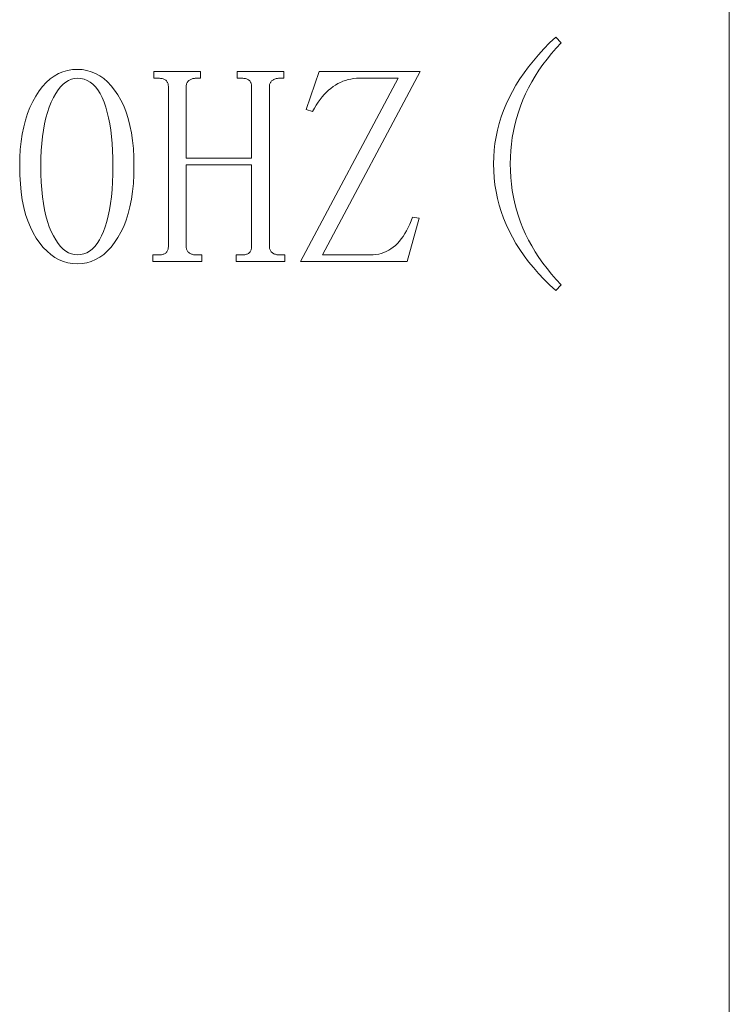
# Model space of a CAD drawing. Extents: x 1 to 297, y 1 to 210.
# Tile 112 of 171: x 213.84 to 219.32, y 43.04 to 50.63. Entities that reach past the tile are written whole.
import ezdxf

# ---------------------------------------------------------------- set-up
doc = ezdxf.new("R2010")
doc.units = 0

msp = doc.modelspace()

# ---------------------------------------------------------------- linework, layer by layer
at = {"color": 7, "lineweight": 13}
msp.add_line((219.3213, 56.5077), (219.3213, 29.5649), dxfattribs=at)
for points in [[(218.0233, 50.4563), (217.9849, 50.4148), (217.9484, 50.3728), (217.9139, 50.3302), (217.8814, 50.2869), (217.8508, 50.2431), (217.8222, 50.1986), (217.7956, 50.1536), (217.771, 50.1079), (217.7483, 50.0617), (217.7276, 50.0149), (217.7089, 49.9675), (217.6921, 49.9197), (217.6773, 49.8715), (217.6645, 49.8229), (217.6537, 49.7738), (217.6448, 49.7243), (217.6379, 49.6744), (217.633, 49.624), (217.63, 49.5732), (217.629, 49.522), (217.63, 49.4692), (217.633, 49.4171), (217.6379, 49.3657), (217.6448, 49.3149), (217.6537, 49.2649), (217.6645, 49.2155), (217.6773, 49.1668), (217.6921, 49.1188), (217.7089, 49.0715), (217.7276, 49.0249), (217.7483, 48.9788), (217.771, 48.9333), (217.7956, 48.8883), (217.8222, 48.8438), (217.8508, 48.7999), (217.8814, 48.7564), (217.9139, 48.7135), (217.9484, 48.671), (217.9849, 48.6291), (218.0233, 48.5877), (217.9805, 48.5449), (217.9337, 48.588), (217.8893, 48.6318), (217.8473, 48.6761), (217.8077, 48.7211), (217.7705, 48.7666), (217.7357, 48.8128), (217.7033, 48.8596), (217.6733, 48.9069), (217.6457, 48.9549), (217.6205, 49.0034), (217.5977, 49.0526), (217.5773, 49.1023), (217.5593, 49.1527), (217.5437, 49.2037), (217.5305, 49.2552), (217.5197, 49.3074), (217.5113, 49.3601), (217.5053, 49.4135), (217.5017, 49.4674), (217.5005, 49.522), (217.5017, 49.5749), (217.5053, 49.6274), (217.5113, 49.6795), (217.5197, 49.7311), (217.5305, 49.7824), (217.5437, 49.8331), (217.5593, 49.8835), (217.5773, 49.9334), (217.5977, 49.9829), (217.6205, 50.032), (217.6457, 50.0806), (217.6733, 50.1289), (217.7033, 50.1766), (217.7357, 50.224), (217.7705, 50.2709), (217.8077, 50.3174), (217.8473, 50.3635), (217.8893, 50.4091), (217.9337, 50.4544), (217.9805, 50.4991)], [(214.2862, 48.7506), (214.2491, 48.7525), (214.2132, 48.7585), (214.1784, 48.7683), (214.1449, 48.7821), (214.1126, 48.7999), (214.0815, 48.8215), (214.0516, 48.8472), (214.0229, 48.8767), (213.9954, 48.9103), (213.969, 48.9477), (213.9446, 48.9888), (213.9228, 49.0331), (213.9035, 49.0807), (213.8867, 49.1315), (213.8726, 49.1856), (213.861, 49.2429), (213.852, 49.3035), (213.8456, 49.3674), (213.8418, 49.4345), (213.8405, 49.5049), (213.8417, 49.5704), (213.8454, 49.6334), (213.8517, 49.6939), (213.8604, 49.7517), (213.8715, 49.807), (213.8852, 49.8597), (213.9014, 49.9099), (213.92, 49.9574), (213.9411, 50.0024), (213.9648, 50.0449), (213.9903, 50.0839), (214.0174, 50.1189), (214.0459, 50.1498), (214.0758, 50.1765), (214.1073, 50.1991), (214.1401, 50.2177), (214.1745, 50.2321), (214.2102, 50.2423), (214.2475, 50.2485), (214.2862, 50.2506), (214.3233, 50.2486), (214.359, 50.2427), (214.3935, 50.2328), (214.4268, 50.219), (214.4587, 50.2013), (214.4893, 50.1796), (214.5187, 50.154), (214.5468, 50.1244), (214.5735, 50.0909), (214.599, 50.0534), (214.6227, 50.0125), (214.6438, 49.9684), (214.6624, 49.9213), (214.6786, 49.871), (214.6923, 49.8177), (214.7034, 49.7613), (214.7121, 49.7018), (214.7184, 49.6393), (214.7221, 49.5736), (214.7233, 49.5049), (214.7221, 49.4361), (214.7184, 49.3703), (214.7121, 49.3075), (214.7034, 49.2477), (214.6923, 49.1909), (214.6786, 49.1371), (214.6624, 49.0864), (214.6438, 49.0386), (214.6227, 48.9938), (214.599, 48.952), (214.5735, 48.9137), (214.5468, 48.8795), (214.5187, 48.8493), (214.4893, 48.8231), (214.4587, 48.8009), (214.4268, 48.7828), (214.3935, 48.7687), (214.359, 48.7586), (214.3233, 48.7526)], [(215.769, 48.8877), (215.7693, 48.881), (215.7699, 48.8747), (215.771, 48.8687), (215.7725, 48.863), (215.7744, 48.8577), (215.7767, 48.8527), (215.7795, 48.8481), (215.7828, 48.8438), (215.7864, 48.8399), (215.7905, 48.8363), (215.7949, 48.833), (215.7996, 48.8301), (215.8045, 48.8275), (215.8097, 48.8253), (215.8151, 48.8234), (215.8208, 48.8219), (215.8268, 48.8207), (215.833, 48.8198), (215.8394, 48.8193), (215.8462, 48.8191), (215.889, 48.8191), (215.889, 48.7677), (215.5119, 48.7677), (215.5119, 48.8191), (215.5547, 48.8191), (215.5631, 48.8193), (215.5709, 48.8198), (215.5782, 48.8207), (215.5849, 48.8219), (215.5912, 48.8234), (215.5969, 48.8253), (215.6022, 48.8275), (215.6069, 48.8301), (215.6111, 48.833), (215.6148, 48.8363), (215.618, 48.8399), (215.6209, 48.8438), (215.6235, 48.8481), (215.6257, 48.8527), (215.6276, 48.8577), (215.6292, 48.863), (215.6304, 48.8687), (215.6312, 48.8747), (215.6317, 48.881), (215.6319, 48.8877), (215.6319, 49.5134), (215.1262, 49.5134), (215.1262, 48.8877), (215.1264, 48.881), (215.127, 48.8747), (215.1281, 48.8687), (215.1296, 48.863), (215.1315, 48.8577), (215.1339, 48.8527), (215.1367, 48.8481), (215.1399, 48.8438), (215.1435, 48.8399), (215.1476, 48.8363), (215.152, 48.833), (215.1567, 48.8301), (215.1616, 48.8275), (215.1668, 48.8253), (215.1723, 48.8234), (215.1779, 48.8219), (215.1839, 48.8207), (215.1901, 48.8198), (215.1966, 48.8193), (215.2033, 48.8191), (215.2462, 48.8191), (215.2462, 48.7677), (214.869, 48.7677), (214.869, 48.8191), (214.9119, 48.8191), (214.9202, 48.8193), (214.928, 48.8198), (214.9353, 48.8207), (214.9421, 48.8219), (214.9483, 48.8234), (214.9541, 48.8253), (214.9593, 48.8275), (214.964, 48.8301), (214.9682, 48.833), (214.9719, 48.8363), (214.9752, 48.8399), (214.9781, 48.8438), (214.9806, 48.8481), (214.9829, 48.8527), (214.9848, 48.8577), (214.9863, 48.863), (214.9875, 48.8687), (214.9884, 48.8747), (214.9889, 48.881), (214.989, 48.8877), (214.989, 50.1134), (214.9889, 50.1201), (214.9884, 50.1265), (214.9875, 50.1325), (214.9863, 50.1381), (214.9848, 50.1434), (214.9829, 50.1484), (214.9806, 50.153), (214.9781, 50.1573), (214.9752, 50.1613), (214.9719, 50.1649), (214.9682, 50.1681), (214.964, 50.171), (214.9593, 50.1736), (214.9541, 50.1758), (214.9483, 50.1777), (214.9421, 50.1793), (214.9353, 50.1805), (214.928, 50.1813), (214.9202, 50.1818), (214.9119, 50.182), (214.8776, 50.182), (214.8776, 50.2334), (215.2376, 50.2334), (215.2376, 50.182), (215.2033, 50.182), (215.1966, 50.1818), (215.1901, 50.1813), (215.1839, 50.1805), (215.1779, 50.1793), (215.1723, 50.1777), (215.1668, 50.1758), (215.1616, 50.1736), (215.1567, 50.171), (215.152, 50.1681), (215.1476, 50.1649), (215.1435, 50.1613), (215.1399, 50.1573), (215.1367, 50.153), (215.1339, 50.1484), (215.1315, 50.1434), (215.1296, 50.1381), (215.1281, 50.1325), (215.127, 50.1265), (215.1264, 50.1201), (215.1262, 50.1134), (215.1262, 49.5649), (215.6319, 49.5649), (215.6319, 50.1134), (215.6317, 50.1201), (215.6312, 50.1265), (215.6304, 50.1325), (215.6292, 50.1381), (215.6276, 50.1434), (215.6257, 50.1484), (215.6235, 50.153), (215.6209, 50.1573), (215.618, 50.1613), (215.6148, 50.1649), (215.6111, 50.1681), (215.6069, 50.171), (215.6022, 50.1736), (215.5969, 50.1758), (215.5912, 50.1777), (215.5849, 50.1793), (215.5782, 50.1805), (215.5709, 50.1813), (215.5631, 50.1818), (215.5547, 50.182), (215.5205, 50.182), (215.5205, 50.2334), (215.8805, 50.2334), (215.8805, 50.182), (215.8462, 50.182), (215.8394, 50.1818), (215.833, 50.1813), (215.8268, 50.1805), (215.8208, 50.1793), (215.8151, 50.1777), (215.8097, 50.1758), (215.8045, 50.1736), (215.7996, 50.171), (215.7949, 50.1681), (215.7905, 50.1649), (215.7864, 50.1613), (215.7828, 50.1573), (215.7795, 50.153), (215.7767, 50.1484), (215.7744, 50.1434), (215.7725, 50.1381), (215.771, 50.1325), (215.7699, 50.1265), (215.7693, 50.1201), (215.769, 50.1134)], [(216.549, 48.8191), (216.571, 48.8199), (216.5924, 48.8221), (216.6132, 48.8257), (216.6334, 48.8308), (216.653, 48.8374), (216.672, 48.8454), (216.6903, 48.8548), (216.7081, 48.8658), (216.7253, 48.8782), (216.7419, 48.892), (216.7579, 48.9073), (216.7733, 48.9241), (216.7881, 48.9423), (216.8022, 48.9619), (216.8158, 48.9831), (216.8288, 49.0057), (216.8412, 49.0297), (216.853, 49.0552), (216.8642, 49.0822), (216.8748, 49.1106), (216.9262, 49.102), (216.8319, 48.7677), (216.009, 48.7677), (216.7633, 50.182), (216.4633, 50.182), (216.4413, 50.1814), (216.4196, 50.1794), (216.3984, 50.1762), (216.3776, 50.1717), (216.3573, 50.1659), (216.3373, 50.1589), (216.3178, 50.1505), (216.2988, 50.1409), (216.2801, 50.1299), (216.2619, 50.1177), (216.2441, 50.1042), (216.2268, 50.0894), (216.2098, 50.0734), (216.1933, 50.056), (216.1773, 50.0374), (216.1616, 50.0174), (216.1464, 49.9962), (216.1316, 49.9737), (216.1172, 49.9499), (216.1033, 49.9249), (216.0519, 49.942), (216.1548, 50.2334), (216.9348, 50.2334), (216.1805, 48.8191)], [(214.2862, 50.182), (214.2626, 50.1802), (214.2397, 50.1746), (214.2177, 50.1654), (214.1964, 50.1525), (214.1758, 50.1359), (214.1561, 50.1157), (214.1371, 50.0917), (214.1189, 50.0641), (214.1014, 50.0327), (214.0847, 49.9977), (214.0693, 49.9596), (214.0554, 49.919), (214.0432, 49.876), (214.0326, 49.8304), (214.0237, 49.7824), (214.0164, 49.7318), (214.0107, 49.6788), (214.0066, 49.6233), (214.0041, 49.5653), (214.0033, 49.5049), (214.0041, 49.4412), (214.0066, 49.3804), (214.0107, 49.3225), (214.0164, 49.2676), (214.0237, 49.2156), (214.0326, 49.1665), (214.0432, 49.1203), (214.0554, 49.077), (214.0693, 49.0366), (214.0847, 48.9991), (214.1014, 48.9649), (214.1189, 48.9343), (214.1371, 48.9073), (214.1561, 48.8839), (214.1758, 48.8641), (214.1964, 48.8479), (214.2177, 48.8353), (214.2397, 48.8263), (214.2626, 48.8209), (214.2862, 48.8191), (214.3113, 48.8209), (214.3354, 48.8263), (214.3583, 48.8353), (214.3801, 48.8479), (214.4008, 48.8641), (214.4204, 48.8839), (214.4389, 48.9073), (214.4562, 48.9343), (214.4725, 48.9649), (214.4876, 48.9991), (214.5014, 49.0366), (214.5138, 49.077), (214.5248, 49.1203), (214.5342, 49.1665), (214.5423, 49.2156), (214.5488, 49.2676), (214.5539, 49.3225), (214.5576, 49.3804), (214.5597, 49.4412), (214.5605, 49.5049), (214.5598, 49.5653), (214.5577, 49.6233), (214.5543, 49.6788), (214.5495, 49.7318), (214.5433, 49.7824), (214.5358, 49.8304), (214.5269, 49.876), (214.5166, 49.919), (214.5049, 49.9596), (214.4919, 49.9977), (214.4775, 50.0327), (214.4617, 50.0641), (214.4446, 50.0917), (214.4261, 50.1157), (214.4062, 50.1359), (214.3849, 50.1525), (214.3623, 50.1654), (214.3383, 50.1746), (214.3129, 50.1802)]]:
    msp.add_lwpolyline(points, close=True, dxfattribs=at)

doc.saveas('drawing.dxf')
